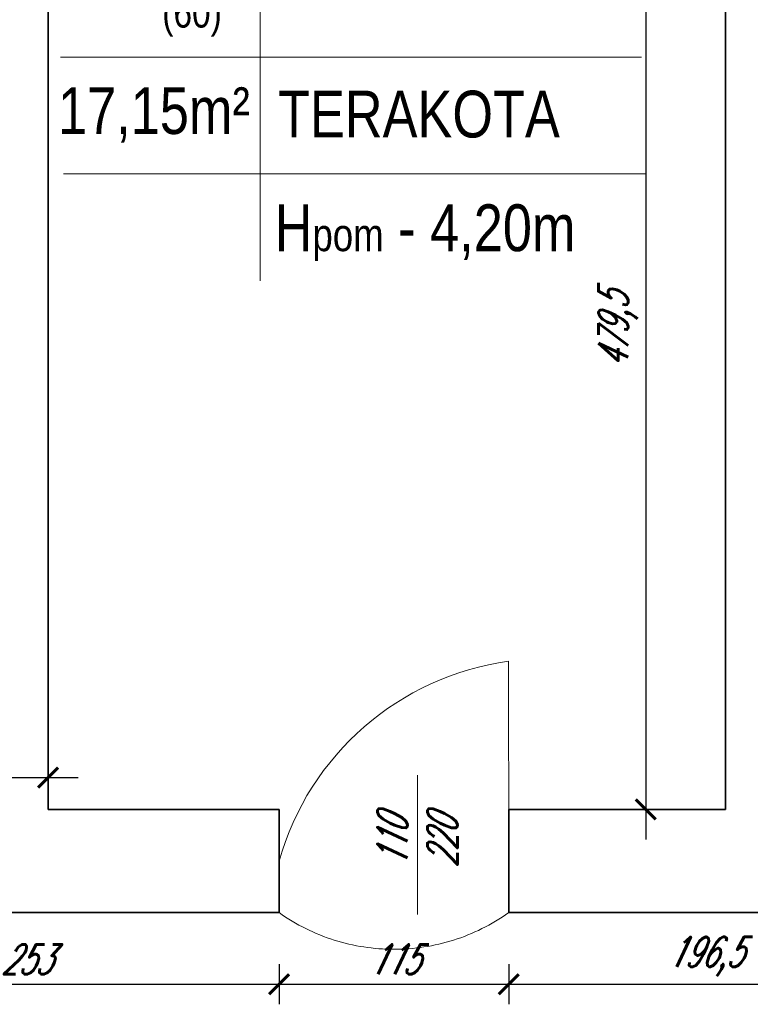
# Model space of a CAD drawing. Header units: millimetres. Extents: x 402 to 79005, y -7782 to 89952.
# Tile 152 of 256: x 24216 to 24582, y 29381 to 29873. Entities that reach past the tile are written whole.
import ezdxf

# ---------------------------------------------------------------- set-up
doc = ezdxf.new("R2010")
doc.units = ezdxf.units.MM
doc.header["$LTSCALE"] = 10
doc.linetypes.add('DASHED', pattern=[19.05, 12.7, -6.35])
doc.layers.get('0').update_dxf_attribs({"lineweight": 0})
doc.layers.get('Defpoints').update_dxf_attribs({"color": 253})
for name, color, linetype, lineweight in [('01 parter - ściany', 253, 'Continuous', 35), ('03_drzwi', 253, 'Continuous', 15), ('04-2_nad', 253, 'DASHED', 5), ('05-01_wymiary', 253, 'Continuous', 5), ('05-03_opis', 253, 'Continuous', 5)]:
    doc.layers.add(name, color=color, linetype=linetype, lineweight=lineweight)
doc.styles.add('ariel', font='ARIAL.TTF', dxfattribs={"width": 0.8})
doc.styles.add('ariel_wym', font='simplex.shx', dxfattribs={"width": 0.65, "oblique": 25})
doc.dimstyles.new('ariel 50', dxfattribs={"dimtxt": 15, "dimasz": 10, "dimexe": 10, "dimexo": 0, "dimgap": 5, "dimtad": 1, "dimdec": 1, "dimrnd": 0.5, "dimtxsty": 'ariel_wym', "dimblk": 'ARCHTICK', "dimcen": 2.5, "dimdle": 15, "dimazin": 0, "dimtfac": 1, "dimtdec": 1, "dimtix": 1, "dimtmove": 0, "dimatfit": 3, "dimldrblk": 'DOT', "dimfxl": 0, "dimarcsym": 0})
doc.dimstyles.new('ariel 50 wnętrze', dxfattribs={"dimtxt": 15, "dimasz": 10, "dimexe": 10, "dimexo": 0, "dimgap": 5, "dimtad": 1, "dimdec": 1, "dimrnd": 0.5, "dimtxsty": 'ariel_wym', "dimblk": 'ARCHTICK', "dimcen": 2.5, "dimdle": 15, "dimazin": 0, "dimtfac": 1, "dimtdec": 1, "dimtix": 1, "dimtmove": 0, "dimatfit": 3, "dimldrblk": 'DOT', "dimfxl": 0, "dimarcsym": 0})

# ---------------------------------------------------------------- blocks, each defined once
blk = doc.blocks.new('_ArchTick')
at = {"color": 0, "linetype": 'ByBlock', "const_width": 0.15}
blk.add_lwpolyline([(-0.5, -0.5), (0.5, 0.5)], dxfattribs=at)
blk = doc.blocks.new('*D1090')
at = {"layer": '05-01_wymiary', "color": 0, "lineweight": -2}
for p, q in [((23603.13, 29972.5), (23603.13, 29654.5)), ((23643.13, 29957.5), (23593.13, 29957.5)), ((23643.13, 29669.5), (23593.13, 29669.5))]:
    blk.add_line(p, q, dxfattribs=at)
at = {"layer": 'Defpoints', "color": 0}
for p in [(24569.21, 29957.5), (23603.13, 29669.5), (23902.24, 29669.5)]:
    blk.add_point(p, dxfattribs=at)
at = {"layer": '05-01_wymiary', "color": 0, "lineweight": -2, "xscale": 10, "yscale": 10, "zscale": 10}
for p, rotation in [((23603.13, 29957.5), 90), ((23603.13, 29669.5), 270)]:
    blk.add_blockref('_ArchTick', p, dxfattribs=dict(at, rotation=rotation))
at = {"layer": '05-01_wymiary', "color": 0, "insert": (23590.63, 29813.5), "char_height": 15, "attachment_point": 5, "rotation": 90, "style": 'ariel_wym'}
blk.add_mtext('288', dxfattribs=at)
blk = doc.blocks.new('_Dot')
at = {"color": 0, "linetype": 'ByBlock', "lineweight": -2}
blk.add_line((-0.5, 0), (-1, 0), dxfattribs=at)
at = {"color": 0, "linetype": 'ByBlock', "const_width": 0.5}
blk.add_lwpolyline([(-0.25, 0, 1), (0.25, 0, 1)], format="xyb", close=True, dxfattribs=at)
blk = doc.blocks.new('*D1559')
at = {"layer": '05-01_wymiary', "color": 0, "lineweight": -2}
for p, q in [((24092.91, 29400.64), (24092.91, 29380.64)), ((24345.8, 29400.64), (24345.8, 29380.64)), ((24077.91, 29390.64), (24360.8, 29390.64))]:
    blk.add_line(p, q, dxfattribs=at)
at = {"layer": 'Defpoints', "color": 0}
for p in [(24092.91, 29426.5), (24345.8, 29426.5), (24345.8, 29390.64)]:
    blk.add_point(p, dxfattribs=at)
at = {"layer": '05-01_wymiary', "color": 0, "lineweight": -2, "xscale": 10, "yscale": 10, "zscale": 10, "rotation": 180}
blk.add_blockref('_ArchTick', (24092.91, 29390.64), dxfattribs=at)
at = {"layer": '05-01_wymiary', "color": 0, "lineweight": -2, "xscale": 10, "yscale": 10, "zscale": 10}
blk.add_blockref('_ArchTick', (24345.8, 29390.64), dxfattribs=at)
at = {"layer": '05-01_wymiary', "color": 0, "insert": (24219.36, 29403.14), "char_height": 15, "attachment_point": 5, "style": 'ariel_wym'}
blk.add_mtext('253', dxfattribs=at)
blk = doc.blocks.new('*D1560')
at = {"layer": '05-01_wymiary', "color": 0, "lineweight": -2}
for p, q in [((24345.8, 29400.64), (24345.8, 29380.64)), ((24460.8, 29400.64), (24460.8, 29380.64)), ((24330.8, 29390.64), (24475.8, 29390.64))]:
    blk.add_line(p, q, dxfattribs=at)
at = {"layer": 'Defpoints', "color": 0}
for p in [(24345.8, 29426.5), (24460.8, 29426.5), (24460.8, 29390.64)]:
    blk.add_point(p, dxfattribs=at)
at = {"layer": '05-01_wymiary', "color": 0, "lineweight": -2, "xscale": 10, "yscale": 10, "zscale": 10, "rotation": 180}
blk.add_blockref('_ArchTick', (24345.8, 29390.64), dxfattribs=at)
at = {"layer": '05-01_wymiary', "color": 0, "lineweight": -2, "xscale": 10, "yscale": 10, "zscale": 10}
blk.add_blockref('_ArchTick', (24460.8, 29390.64), dxfattribs=at)
at = {"layer": '05-01_wymiary', "color": 0, "insert": (24403.3, 29403.14), "char_height": 15, "attachment_point": 5, "style": 'ariel_wym'}
blk.add_mtext('115', dxfattribs=at)
blk = doc.blocks.new('*D1561')
at = {"layer": '05-01_wymiary', "color": 0, "lineweight": -2}
for p, q in [((24460.8, 29400.64), (24460.8, 29380.64)), ((24657.36, 29400.64), (24657.36, 29380.64)), ((24445.8, 29390.64), (24672.36, 29390.64))]:
    blk.add_line(p, q, dxfattribs=at)
at = {"layer": 'Defpoints', "color": 0}
for p in [(24460.8, 29426.5), (24657.36, 29426.5), (24657.36, 29390.64)]:
    blk.add_point(p, dxfattribs=at)
at = {"layer": '05-01_wymiary', "color": 0, "lineweight": -2, "xscale": 10, "yscale": 10, "zscale": 10, "rotation": 180}
blk.add_blockref('_ArchTick', (24460.8, 29390.64), dxfattribs=at)
at = {"layer": '05-01_wymiary', "color": 0, "lineweight": -2, "xscale": 10, "yscale": 10, "zscale": 10}
blk.add_blockref('_ArchTick', (24657.36, 29390.64), dxfattribs=at)
at = {"layer": '05-01_wymiary', "color": 0, "insert": (24559.08, 29404.57), "char_height": 15, "attachment_point": 5, "style": 'ariel_wym'}
blk.add_mtext('196,5', dxfattribs=at)
blk = doc.blocks.new('*D1623')
at = {"layer": '05-01_wymiary', "color": 0, "lineweight": -2}
for p, q in [((24529.35, 29972.5), (24529.35, 29463.12)), ((24539.35, 29957.5), (24519.35, 29957.5)), ((24539.35, 29478.12), (24519.35, 29478.12))]:
    blk.add_line(p, q, dxfattribs=at)
at = {"layer": 'Defpoints', "color": 0}
for p in [(24569.21, 29957.5), (24529.35, 29478.12), (24569.21, 29478.12)]:
    blk.add_point(p, dxfattribs=at)
at = {"layer": '05-01_wymiary', "color": 0, "lineweight": -2, "xscale": 10, "yscale": 10, "zscale": 10}
for p, rotation in [((24529.35, 29957.5), 90), ((24529.35, 29478.12), 270)]:
    blk.add_blockref('_ArchTick', p, dxfattribs=dict(at, rotation=rotation))
at = {"layer": '05-01_wymiary', "color": 0, "insert": (24515.42, 29717.81), "char_height": 15, "attachment_point": 5, "rotation": 90, "style": 'ariel_wym'}
blk.add_mtext('479,5', dxfattribs=at)
blk = doc.blocks.new('*D1637')
at = {"layer": '05-01_wymiary', "color": 0, "lineweight": -2}
for p, q in [((24150.2, 29484.04), (24150.2, 29504.04)), ((24230.21, 29484.04), (24230.21, 29504.04)), ((24135.2, 29494.04), (24245.21, 29494.04))]:
    blk.add_line(p, q, dxfattribs=at)
at = {"layer": 'Defpoints', "color": 0}
for p in [(24230.21, 29494.04), (24150.2, 29478.12), (24230.21, 29478.12)]:
    blk.add_point(p, dxfattribs=at)
at = {"layer": '05-01_wymiary', "color": 0, "lineweight": -2, "xscale": 10, "yscale": 10, "zscale": 10, "rotation": 180}
blk.add_blockref('_ArchTick', (24150.2, 29494.04), dxfattribs=at)
at = {"layer": '05-01_wymiary', "color": 0, "lineweight": -2, "xscale": 10, "yscale": 10, "zscale": 10}
blk.add_blockref('_ArchTick', (24230.21, 29494.04), dxfattribs=at)
at = {"layer": '05-01_wymiary', "color": 0, "insert": (24190.21, 29506.54), "char_height": 15, "attachment_point": 5, "style": 'ariel_wym'}
blk.add_mtext('80', dxfattribs=at)

msp = doc.modelspace()

# ---------------------------------------------------------------- linework, layer by layer
at = {"layer": '01 parter - ściany'}
for p, q in [((24230.21, 29957.5), (24230.21, 29478.12)), ((24569.21, 29957.5), (24569.21, 29478.12)), ((24345.8, 29478.12), (24230.21, 29478.12)), ((24345.8, 29478.12), (24345.8, 29426.5)), ((24569.21, 29478.12), (24460.79, 29478.12)), ((24460.8, 29426.5), (24460.8, 29478.12)), ((24345.8, 29426.5), (24092.91, 29426.5)), ((24657.36, 29426.5), (24460.8, 29426.5))]:
    msp.add_line(p, q, dxfattribs=at)
at = {"layer": '03_drzwi'}
for p, q in [((24460.74, 29552.31), (24460.8, 29452.31)), ((24415.19, 29495.25), (24415.18, 29425.54))]:
    msp.add_line(p, q, dxfattribs=at)
msp.add_arc((24479.86, 29414.28), 139.35, 97.8886, 164.1619, dxfattribs=at)
at = {"layer": '04-2_nad', "ltscale": 2}
msp.add_arc((24403.3, 29507.5), 99.33, 234.6195, 305.3702, dxfattribs=at)
at = {"layer": '05-03_opis'}
for p, q in [((24336.34, 29929.69), (24336.34, 29742.52)), ((24236.46, 29854.45), (24527.31, 29854.45)), ((24237.83, 29796.09), (24529.42, 29796.09))]:
    msp.add_line(p, q, dxfattribs=at)

# ---------------------------------------------------------------- texts
at = {"layer": '03_drzwi', "insert": (24395.06, 29449.29), "char_height": 15, "width": 160.5905, "attachment_point": 1, "rotation": 89.9915, "style": 'ariel_wym'}
msp.add_mtext('110\\P220', dxfattribs=at)
at = {"layer": '05-03_opis', "style": 'ariel'}
for s, insert, char_height, width, attachment_point in [('{\\fArial|b0|i0|c238|p34;1.46\\P\\H0.6404x;(60)}', (24302.25, 29894.01), 23.4234, 108.9126, 5), ('{\\fArial|b0|i0|c238|p34;17,15m²}', (24283.19, 29825.55), 23.4234, 108.9126, 5), ('TERAKOTA', (24345.29, 29825.82), 23.423, 322.789, 4), ('{\\fArial|b0|i0|c238|p34; H\\H0.7x;pom\\H1.429x; - 4,20m}', (24336.34, 29766.64), 23.4234, 322.789, 4)]:
    msp.add_mtext(s, dxfattribs=dict(at, insert=insert, char_height=char_height, width=width, attachment_point=attachment_point))

# ---------------------------------------------------------------- dimensions: what is measured, and where the dimension line sits
at = {"layer": '05-01_wymiary'}
dim = msp.add_linear_dim(base=(23603.13, 29669.5), p1=(24569.21, 29957.5), p2=(23902.24, 29669.5), angle=90, dimstyle='ariel 50', override={"dimtmove": 1}, dxfattribs=at)
dim.commit()
dim.dimension.update_dxf_attribs({"geometry": '*D1090', "text_midpoint": (23590.63, 29813.5)})
dim = msp.add_linear_dim(base=(24529.35, 29478.12), p1=(24569.21, 29957.5), p2=(24569.21, 29478.12), angle=90, dimstyle='ariel 50 wnętrze', dxfattribs=at)
dim.commit()
dim.dimension.update_dxf_attribs({"geometry": '*D1623', "text_midpoint": (24515.42, 29717.81)})
for base, p1, p2, picture, middle in [((24230.21, 29494.04), (24150.2, 29478.12), (24230.21, 29478.12), '*D1637', (24190.21, 29506.54)), ((24345.8, 29390.64), (24092.91, 29426.5), (24345.8, 29426.5), '*D1559', (24219.36, 29403.14)), ((24460.8, 29390.64), (24345.8, 29426.5), (24460.8, 29426.5), '*D1560', (24403.3, 29403.14)), ((24657.36, 29390.64), (24460.8, 29426.5), (24657.36, 29426.5), '*D1561', (24559.08, 29404.57))]:
    dim = msp.add_linear_dim(base=base, p1=p1, p2=p2, dimstyle='ariel 50 wnętrze', override={"dimtmove": 1}, dxfattribs=at)
    dim.commit()
    dim.dimension.update_dxf_attribs({"geometry": picture, "text_midpoint": middle})

doc.saveas('drawing.dxf')
